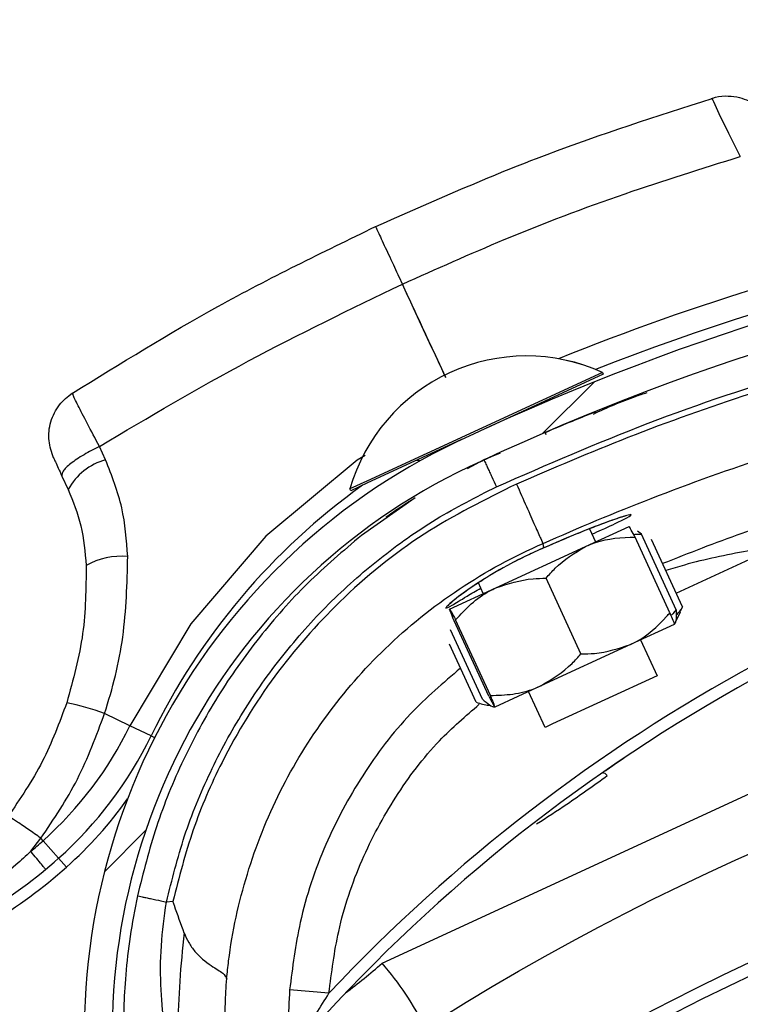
# Model space of a CAD drawing. Header units: inches. Extents: x 170 to 284, y 215 to 248.
# Tile 165 of 195: x 186.3005 to 186.363, y 224.8319 to 224.9172. Entities that reach past the tile are written whole.
import ezdxf

# ---------------------------------------------------------------- set-up
doc = ezdxf.new("R2010")
doc.units = ezdxf.units.IN
doc.header["$LTSCALE"] = 0.25
doc.header["$MEASUREMENT"] = 0
doc.layers.add('ANNOTATIONS', color=1, linetype='Continuous')
doc.layers.add('RH BENCH MOUNT', color=7, linetype='Continuous')
doc.styles.add('ARIAL', font='arial.ttf', dxfattribs={"height": 0.09375})
doc.dimstyles.new('STANDARD$0', dxfattribs={"dimtxt": 0.09375, "dimasz": 0.09375, "dimexe": 0.03125, "dimexo": 0.046875, "dimgap": 0.09, "dimtad": 0, "dimtih": 1, "dimtoh": 1, "dimdec": 4, "dimzin": 0, "dimdsep": 46, "dimtxsty": 'ARIAL', "dimcen": 0.09, "dimadec": 0, "dimazin": 0, "dimtfac": 1, "dimtdec": 4, "dimtofl": 0, "dimtmove": 0, "dimatfit": 1, "dimfxl": 1, "dimtolj": 1, "dimtzin": 0, "dimarcsym": 0})
pattern_1 = [(45, (176.0930244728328, 218.320867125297), (-0.03026527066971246, 0.03026527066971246), [])]

# ---------------------------------------------------------------- blocks, each defined once
blk = doc.blocks.new('*D33')
at = {"layer": 'ANNOTATIONS', "color": 0, "lineweight": -2, "transparency": 16777216}
for p, q in [((185.2961756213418, 225.2059318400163), (185.2961756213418, 225.2996818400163)), ((185.9259028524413, 225.1121818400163), (185.2649256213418, 225.1121818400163)), ((186.4571933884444, 225.0595125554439), (185.2649256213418, 225.0595125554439)), ((185.2961756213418, 224.9657625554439), (185.2961756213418, 224.8720125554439)), ((185.2961756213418, 224.8720125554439), (185.2024256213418, 224.8720125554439))]:
    blk.add_line(p, q, dxfattribs=at)
at = {"layer": 'ANNOTATIONS', "color": 0, "transparency": 16777216}
for points in [[(185.2805506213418, 225.2059318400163), (185.3118006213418, 225.2059318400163), (185.2961756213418, 225.1121818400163)], [(185.2805506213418, 224.9657625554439), (185.3118006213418, 224.9657625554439), (185.2961756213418, 225.0595125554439)]]:
    blk.add_solid(points, dxfattribs=at)
at = {"layer": 'defpoints', "color": 0, "transparency": 16777216}
for p in [(185.9727778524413, 225.1121818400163), (185.2961756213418, 225.0595125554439), (186.5040683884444, 225.0595125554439)]:
    blk.add_point(p, dxfattribs=at)
at = {"layer": 'ANNOTATIONS', "color": 0, "transparency": 16777216, "insert": (184.9485229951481, 224.8720125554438), "char_height": 0.09375, "attachment_point": 5, "style": 'ARIAL'}
blk.add_mtext('\\A1;2 5/8"', dxfattribs=at)
blk = doc.blocks.new('*D44')
at = {"layer": 'ANNOTATIONS', "color": 0, "lineweight": -2, "transparency": 16777216}
for p, q in [((185.9644948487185, 225.4792255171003), (185.9644948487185, 226.2131025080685)), ((187.3643717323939, 224.3791894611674), (187.3643717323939, 226.2131025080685)), ((186.0582448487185, 226.1818525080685), (186.3541591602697, 226.1818525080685)), ((187.2706217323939, 226.1818525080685), (186.9747074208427, 226.1818525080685))]:
    blk.add_line(p, q, dxfattribs=at)
at = {"layer": 'ANNOTATIONS', "color": 0, "transparency": 16777216}
for points in [[(186.0582448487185, 226.1974775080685), (186.0582448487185, 226.1662275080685), (185.9644948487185, 226.1818525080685)], [(187.2706217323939, 226.1974775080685), (187.2706217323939, 226.1662275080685), (187.3643717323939, 226.1818525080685)]]:
    blk.add_solid(points, dxfattribs=at)
at = {"layer": 'defpoints', "color": 0, "transparency": 16777216}
for p in [(187.3643717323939, 226.1818525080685), (185.9644948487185, 225.4323505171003), (187.3643717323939, 224.3323144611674)]:
    blk.add_point(p, dxfattribs=at)
at = {"layer": 'ANNOTATIONS', "color": 0, "transparency": 16777216, "insert": (186.6644332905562, 226.1818525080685), "char_height": 0.09375, "attachment_point": 5, "style": 'ARIAL'}
blk.add_mtext('\\A1;DIM "A"', dxfattribs=at)

msp = doc.modelspace()

# ---------------------------------------------------------------- hatches: boundary and pattern name
at = {"layer": 'RH BENCH MOUNT'}
h = msp.add_hatch(dxfattribs=at)
h.set_pattern_fill('ANSI31', color=256, scale=0.34241245, angle=2.8e-322, style=0)
h.set_pattern_definition([(45, (176.1263761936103, 218.320867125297), (-0.03026527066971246, 0.03026527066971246), [])])
edge = h.paths.add_edge_path(flags=0)
edge.add_arc((186.41301658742, 224.2130895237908), 0.021400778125, 89.9999999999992, 390.52248781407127, ccw=False)
edge.add_line((186.41301658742, 224.2344903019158), (186.485779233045, 224.2344903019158))
edge.add_arc((186.485779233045, 224.6453852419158), 0.4108949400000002, 270, 450.0000000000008)
edge.add_line((186.485779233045, 225.0562801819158), (186.00212164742, 225.0562801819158))
edge.add_arc((186.00212164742, 225.0605603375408), 0.004280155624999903, 180.0000000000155, 269.9999999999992, ccw=False)
edge.add_line((185.997841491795, 225.0605603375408), (185.997841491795, 225.1033618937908))
edge.add_arc((186.00212164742, 225.1033618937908), 0.004280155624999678, 360, 540, ccw=False)
edge.add_line((186.006401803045, 225.1033618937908), (186.006401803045, 225.0605603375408))
edge.add_line((186.006401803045, 225.0605603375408), (186.003169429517, 225.0605603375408))
edge.add_line((186.003169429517, 225.0605603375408), (186.003169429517, 225.1033618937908))
edge.add_arc((186.00212164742, 225.1033618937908), 0.001047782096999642, 360, 540.0000000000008)
edge.add_line((186.001073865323, 225.1033618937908), (186.001073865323, 225.0605603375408))
edge.add_arc((186.00212164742, 225.0605603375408), 0.001047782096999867, 180, 270)
edge.add_line((186.00212164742, 225.0595125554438), (186.485779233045, 225.0595125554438))
edge.add_arc((186.485779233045, 224.6453852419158), 0.4141273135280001, 269.9999999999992, 450, ccw=False)
edge.add_line((186.485779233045, 224.2312579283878), (186.41301658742, 224.2312579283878))
edge.add_arc((186.41301658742, 224.2130895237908), 0.018168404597, 450.0000000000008, 750.5224878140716)
edge.add_arc((186.4277648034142, 224.221784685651), 0.001047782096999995, 390.5224878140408, 495.0000000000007)
edge.add_line((186.4270239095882, 224.222525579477), (186.4183287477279, 224.2138304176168))
edge.add_line((186.4183287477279, 224.2138304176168), (186.4160431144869, 224.2161160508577))
edge.add_line((186.4160431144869, 224.2161160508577), (186.4247382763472, 224.224811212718))
edge.add_arc((186.4277648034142, 224.221784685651), 0.004280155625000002, 390.522487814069, 495.0000000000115, ccw=False)
h = msp.add_hatch(dxfattribs=at)
h.set_pattern_fill('ANSI31', color=256, scale=0.34241245, style=0)
h.set_pattern_definition(pattern_1)
edge = h.paths.add_edge_path(flags=0)
edge.add_line((186.4524275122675, 225.0520000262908), (186.1100150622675, 225.0520000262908))
edge.add_line((186.1100150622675, 225.0520000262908), (186.1100150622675, 225.0562801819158))
edge.add_line((186.1100150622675, 225.0562801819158), (186.4524275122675, 225.0562801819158))
edge.add_arc((186.4524275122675, 224.6453852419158), 0.4108949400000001, 269.9999999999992, 450, ccw=False)
edge.add_line((186.4524275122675, 224.2344903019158), (186.3796648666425, 224.2344903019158))
edge.add_line((186.3796648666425, 224.2344903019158), (186.3796648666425, 224.2387704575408))
edge.add_line((186.3796648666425, 224.2387704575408), (186.4524275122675, 224.2387704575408))
edge.add_arc((186.4524275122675, 224.6453852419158), 0.406614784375, 270, 450.0000000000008)
h = msp.add_hatch(dxfattribs=at)
h.set_pattern_fill('ANSI31', color=256, scale=0.34241245, angle=2.8e-322, style=0)
h.set_pattern_definition(pattern_1)
edge = h.paths.add_edge_path(flags=0)
edge.add_arc((186.2701549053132, 224.8154380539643), 0.001712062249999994, 384.7692737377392, 406.9796940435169)
edge.add_line((186.2713229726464, 224.816689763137), (186.2729699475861, 224.8184546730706))
edge.add_arc((186.2701549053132, 224.8154380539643), 0.004126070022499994, 384.76927373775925, 406.97969404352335, ccw=False)
edge.add_arc((186.2620712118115, 224.8117081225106), 0.01302879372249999, 336.2454411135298, 384.7692737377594, ccw=False)
edge.add_arc((186.2574319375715, 224.8142436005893), 0.01830194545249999, 294.76927373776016, 334.8306467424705, ccw=False)
edge.add_arc((186.2601720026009, 224.8083051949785), 0.01176186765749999, 226.9101314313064, 294.76927373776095, ccw=False)
edge.add_arc((186.2621644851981, 224.8117511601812), 0.01566536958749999, 170.0263417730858, 230.2000735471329, ccw=False)
edge.add_arc((186.2717280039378, 224.8103941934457), 0.02532140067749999, 507.6235219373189, 530.7502070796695, ccw=False)
edge.add_arc((186.262530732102, 224.8151255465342), 0.01504902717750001, 466.9249921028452, 504.08392337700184, ccw=False)
edge.add_arc((186.2665257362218, 224.8032799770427), 0.02754708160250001, 388.07777688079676, 467.701847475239, ccw=False)
edge.add_arc((186.2979329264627, 224.8213542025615), 0.008748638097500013, 215.7278926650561, 362.7107059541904)
edge.add_arc((186.3628704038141, 224.8294453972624), 0.05672062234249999, 114.33990946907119, 187.7791734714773, ccw=False)
edge.add_arc((186.4302940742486, 224.6861819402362), 0.2150521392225, 458.19530130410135, 474.9753273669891, ccw=False)
edge.add_arc((186.4027459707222, 224.8703575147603), 0.02884824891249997, 399.92811720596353, 456.1830305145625, ccw=False)
edge.add_arc((186.4450151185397, 224.9089426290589), 0.0284373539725, 224.8898676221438, 278.4883413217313)
edge.add_arc((186.4466017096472, 224.895533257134), 0.01494630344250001, 280.0607145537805, 335.3164658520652)
edge.add_arc((186.4435192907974, 224.8978820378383), 0.0187470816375, 332.7271482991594, 366.2088897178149)
edge.add_arc((186.448835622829, 224.897883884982), 0.0134739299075, 368.6468311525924, 407.0429194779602)
edge.add_arc((186.4541333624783, 224.9031566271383), 0.006011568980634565, 409.7518063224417, 430.4868473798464)
edge.add_arc((186.4516449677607, 224.8912232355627), 0.01816498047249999, 435.6685338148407, 474.7692737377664)
edge.add_arc((186.4486179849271, 224.8977834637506), 0.01094007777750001, 474.7692737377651, 564.7692737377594)
edge.add_arc((186.4403788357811, 224.8939818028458), 0.001866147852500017, 204.7692737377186, 220.4115201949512)
edge.add_line((186.4389579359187, 224.8927720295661), (186.4371198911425, 224.8912070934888))
edge.add_arc((186.4403788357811, 224.8939818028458), 0.004280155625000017, 204.769273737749, 220.4115201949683, ccw=False)
edge.add_arc((186.4486179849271, 224.8977834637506), 0.01335408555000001, 114.76927373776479, 204.7692737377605, ccw=False)
edge.add_arc((186.4516449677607, 224.8912232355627), 0.020578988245, 435.38063204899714, 474.7692737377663, ccw=False)
edge.add_arc((186.4541333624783, 224.9031566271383), 0.008425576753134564, 409.34694092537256, 431.2689846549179, ccw=False)
edge.add_arc((186.448835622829, 224.897883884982), 0.01588793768, 368.45957599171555, 407.2398544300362, ccw=False)
edge.add_arc((186.4435192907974, 224.8978820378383), 0.02116108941, 332.8738045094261, 366.34644547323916, ccw=False)
edge.add_arc((186.4466017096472, 224.895533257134), 0.01736031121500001, 279.9495218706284, 335.13512706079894, ccw=False)
edge.add_arc((186.4450151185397, 224.9089426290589), 0.030851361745, 224.687431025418, 278.5488113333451, ccw=False)
edge.add_arc((186.4027459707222, 224.8703575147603), 0.02643424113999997, 399.7109832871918, 456.0928868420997)
edge.add_arc((186.4302940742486, 224.6861819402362), 0.21263813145, 458.2069421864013, 474.9789632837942)
edge.add_arc((186.3628704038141, 224.8294453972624), 0.05430661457, 474.3259003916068, 547.8838086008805)
edge.add_arc((186.2979329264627, 224.8213542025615), 0.01116264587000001, 214.8303126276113, 363.29836093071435, ccw=False)
edge.add_arc((186.2665257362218, 224.8032799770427), 0.02513307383, 387.7406739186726, 467.7399315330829)
edge.add_arc((186.262530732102, 224.8151255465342), 0.01263501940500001, 466.8523210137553, 503.7519705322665)
edge.add_arc((186.2717280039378, 224.8103941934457), 0.022907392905, 507.8135800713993, 530.7889889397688)
edge.add_arc((186.2621644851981, 224.8117511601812), 0.01325136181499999, 529.9615141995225, 590.5045235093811)
edge.add_arc((186.2601720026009, 224.8083051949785), 0.009347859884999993, 226.49179786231, 294.7692737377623)
edge.add_arc((186.2574319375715, 224.8142436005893), 0.01588793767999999, 294.7692737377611, 334.7214526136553)
edge.add_arc((186.2620712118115, 224.8117081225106), 0.01061478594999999, 336.4037750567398, 384.7692737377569)
h = msp.add_hatch(dxfattribs=at)
h.set_pattern_fill('ANSI32', color=256, scale=0.34241245, angle=2.8e-322, style=0)
h.set_pattern_definition([(45, (176.0930244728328, 218.320867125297), (-0.09079581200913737, 0.09079581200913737), []), (45, (176.1535550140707, 218.320867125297), (-0.09079581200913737, 0.09079581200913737), [])])
edge = h.paths.add_edge_path(flags=0)
edge.add_arc((186.4524275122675, 224.6453852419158), 0.2182879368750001, 180, 540, ccw=False)
edge = h.paths.add_edge_path(flags=0)
edge.add_arc((186.4524275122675, 224.6453852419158), 0.2097276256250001, 180, 540, ccw=False)

# ---------------------------------------------------------------- linework, layer by layer
for p, q in [((186.3510412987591, 224.8866383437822), (186.3306181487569, 224.8772204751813)), ((186.3511129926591, 224.8864828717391), (186.3409870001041, 224.8818134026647)), ((186.3510406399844, 224.8866397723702), (186.3510412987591, 224.8866383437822)), ((186.3510412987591, 224.8866383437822), (186.3511129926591, 224.8864828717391)), ((186.350479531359, 224.8832333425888), (186.3504816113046, 224.8832341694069)), ((186.338822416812, 224.8808152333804), (186.3306898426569, 224.8770650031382)), ((186.346063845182, 224.8814260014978), (186.3461355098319, 224.8812705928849)), ((186.3079843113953, 224.8790580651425), (186.3074504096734, 224.8802317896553)), ((186.3407729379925, 224.8790573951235), (186.3393232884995, 224.8782768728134)), ((186.342177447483, 224.8796370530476), (186.3407729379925, 224.8790573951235)), ((186.3409240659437, 224.8791197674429), (186.3421580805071, 224.8796847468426)), ((186.3404502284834, 224.8789028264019), (186.3406998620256, 224.8790171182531)), ((186.3041982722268, 224.8776610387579), (186.3047353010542, 224.8764971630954)), ((186.3291508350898, 224.8765438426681), (186.3291501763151, 224.8765452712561)), ((186.3306181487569, 224.8772204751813), (186.3291508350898, 224.8765438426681)), ((186.3292225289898, 224.876388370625), (186.3291508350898, 224.8765438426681)), ((186.3306898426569, 224.8770650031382), (186.3292225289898, 224.876388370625)), ((186.3348107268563, 224.8757703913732), (186.3301657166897, 224.8725160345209)), ((186.3495608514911, 224.8715517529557), (186.3533462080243, 224.8732973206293)), ((186.3499115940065, 224.8730819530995), (186.3504319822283, 224.8719534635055)), ((186.3568799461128, 224.8658112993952), (186.3538616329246, 224.8723566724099)), ((186.3544153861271, 224.8726120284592), (186.3540842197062, 224.8728853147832)), ((186.3574336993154, 224.8660666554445), (186.3544153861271, 224.8726120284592)), ((186.3417881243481, 224.8679674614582), (186.3495608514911, 224.8715517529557)), ((186.3459541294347, 224.871430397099), (186.3458939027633, 224.8718102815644)), ((186.3459541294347, 224.871430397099), (186.3459540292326, 224.8714302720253)), ((186.3579845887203, 224.8663206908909), (186.3552898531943, 224.8721643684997)), ((186.3574337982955, 224.8675151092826), (186.3663803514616, 224.8716401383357)), ((186.3491745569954, 224.8622580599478), (186.3461562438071, 224.8688034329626)), ((186.3378007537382, 224.8661287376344), (186.3417881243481, 224.8679674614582)), ((186.3407149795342, 224.8674725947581), (186.3402874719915, 224.8683996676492)), ((186.3579845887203, 224.8663206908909), (186.3577589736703, 224.8658808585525)), ((186.357785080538, 224.8658679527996), (186.3572615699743, 224.8648089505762)), ((186.3411998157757, 224.8585806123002), (186.3381815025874, 224.8651259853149)), ((186.3413344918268, 224.8586427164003), (186.3383161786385, 224.8651880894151)), ((186.357260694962, 224.8648085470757), (186.3534753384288, 224.8630629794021)), ((186.3406460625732, 224.8583252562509), (186.337878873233, 224.8643260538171)), ((186.3319404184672, 224.8354427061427), (186.3913425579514, 224.8628517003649)), ((186.3400951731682, 224.8580712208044), (186.3377846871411, 224.8630816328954)), ((186.3534753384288, 224.8630629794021), (186.3457026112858, 224.8594786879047)), ((186.354346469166, 224.8634646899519), (186.3557803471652, 224.8603552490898)), ((186.3557803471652, 224.8603552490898), (186.3467146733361, 224.8561747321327)), ((186.3457026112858, 224.8594786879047), (186.341715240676, 224.8576399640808)), ((186.3460633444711, 224.8558743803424), (186.3446294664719, 224.8589838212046)), ((186.3100974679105, 224.8560251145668), (186.3078931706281, 224.8570963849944)), ((186.3119264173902, 224.8551362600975), (186.3100974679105, 224.8560251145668)), ((186.3467146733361, 224.8561747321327), (186.346063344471, 224.8558743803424)), ((186.3119264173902, 224.8551362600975), (186.3122274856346, 224.8549899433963)), ((186.3014933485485, 224.8451414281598), (186.302377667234, 224.8462697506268)), ((186.3025625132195, 224.8460624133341), (186.302377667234, 224.8462697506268)), ((186.3039157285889, 224.8445445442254), (186.3025625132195, 224.8460624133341)), ((186.3039157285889, 224.8445445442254), (186.3045993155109, 224.8437777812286)), ((186.3138119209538, 224.8408001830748), (186.313255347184, 224.8407442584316)), ((186.327343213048, 224.8328449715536), (186.3239325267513, 224.8331248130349))]:
    msp.add_line(p, q, dxfattribs=at)
at = {"layer": 'RH BENCH MOUNT', "flags": 128}
for points in [[(186.360604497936, 224.9102169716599), (186.3605275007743, 224.9103936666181), (186.3606638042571, 224.9100990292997), (186.3611317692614, 224.9090833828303), (186.3619512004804, 224.9073749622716), (186.3629872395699, 224.9053424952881), (186.362987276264, 224.9053424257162), (186.362987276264, 224.9053424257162)], [(186.3304904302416, 224.8794378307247), (186.3297991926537, 224.8790384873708), (186.3218738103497, 224.8724540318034), (186.3153734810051, 224.8648592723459), (186.3100975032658, 224.8560251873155), (186.3100974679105, 224.8560251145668), (186.3100974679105, 224.8560251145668)]]:
    msp.add_lwpolyline(points, dxfattribs=at)
at = {"layer": 'RH BENCH MOUNT'}
for radius in [0.218287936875, 0.2097276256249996, 0.20865758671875]:
    msp.add_circle((186.4524275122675, 224.6453852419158), radius, dxfattribs=at)
for centre, radius, start, end in [((186.4290231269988, 224.6856342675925), 0.2160622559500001, 95.86225241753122, 111.3285798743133), ((186.4302940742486, 224.6861819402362), 0.2150521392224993, 98.19530130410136, 114.9753273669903), ((186.4290231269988, 224.6856342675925), 0.2180957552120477, 101.9484969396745, 112.0222083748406), ((186.4302940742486, 224.6861819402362), 0.2126381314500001, 98.2069421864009, 114.9789632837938), ((186.3444586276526, 224.8721306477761), 0.0159322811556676, 65.59875052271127, 163.9135924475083), ((186.3444592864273, 224.8721292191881), 0.01593228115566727, 65.59875052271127, 163.9135924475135), ((186.3457531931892, 224.8834079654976), 0.0005478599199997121, 114.7561714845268, 144.0513468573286), ((186.3628704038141, 224.8294453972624), 0.05672062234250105, 114.3399094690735, 187.7791734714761), ((186.3093704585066, 224.8739580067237), 0.005285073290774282, 105.205146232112, 151.2859093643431), ((186.3628704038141, 224.8294453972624), 0.05430661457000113, 114.3259003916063, 187.883808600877), ((186.3350411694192, 224.8784682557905), 0.0005478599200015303, 69.33437873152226, 114.7561714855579), ((186.3639732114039, 224.8298419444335), 0.05786770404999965, 125.6629359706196, 154.0806276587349), ((186.4341541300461, 224.732500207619), 0.146552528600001, 100.1098921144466, 136.7878487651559), ((186.4341541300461, 224.732500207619), 0.1455252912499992, 100.1236983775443, 138.6398240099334), ((186.3093470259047, 224.8645959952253), 0.00611619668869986, 84.76523840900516, 119.8728515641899), ((186.3000602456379, 224.8354059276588), 0.02306145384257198, 70.14417843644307, 78.60788681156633), ((186.2811294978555, 224.8701033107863), 0.03220774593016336, 311.7177412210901, 334.0806276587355), ((186.2811294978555, 224.8701033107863), 0.03424124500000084, 311.7177412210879, 334.0806276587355), ((186.3510094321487, 224.8514051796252), 0.0005320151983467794, 33.59178893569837, 89.59768973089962), ((186.2811294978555, 224.8701033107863), 0.0352684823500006, 311.7177412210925, 324.6079347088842), ((186.2752050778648, 224.8767485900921), 0.04111046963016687, 309.7497702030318, 311.7177412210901), ((186.2752050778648, 224.8767485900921), 0.04314396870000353, 290.5405774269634, 311.7177412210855), ((186.2752050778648, 224.8767485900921), 0.04417120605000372, 290.5405774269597, 311.7177412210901), ((186.2933833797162, 224.8795703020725), 0.0585994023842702, 307.1618106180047, 311.1457429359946), ((186.3126401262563, 224.8185013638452), 0.02568093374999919, 26.18361414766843, 41.27589958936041)]:
    msp.add_arc(centre, radius, start, end, dxfattribs=at)
for points, knots in [([(186.3605410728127, 224.9103633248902), (186.360639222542, 224.9104044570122), (186.3610803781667, 224.9105893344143), (186.3619057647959, 224.9106150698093), (186.3628806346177, 224.9104945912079), (186.3636934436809, 224.9101997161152), (186.3643321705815, 224.9098311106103), (186.3648050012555, 224.9094523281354), (186.3651291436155, 224.9091208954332), (186.3653265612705, 224.9088806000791), (186.3654273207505, 224.9087435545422), (186.3654654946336, 224.9086892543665), (186.3654740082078, 224.9086770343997), (186.3654788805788, 224.9086700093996), (186.3654805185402, 224.9086676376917), (186.3654813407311, 224.9086664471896)], [0, 0, 0, 0, 0.05652103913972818, 0.2540462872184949, 0.4273552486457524, 0.5794983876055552, 0.7104459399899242, 0.8185506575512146, 0.9012506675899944, 0.9564155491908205, 0.9850429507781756, 0.9903528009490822, 0.9934690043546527, 0.9967217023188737, 1, 1, 1, 1]), ([(186.3313906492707, 224.8992788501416), (186.3363090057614, 224.9014576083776), (186.3458280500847, 224.9056744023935), (186.355746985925, 224.9088356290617), (186.3605409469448, 224.9103634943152)], [0, 0, 0, 0, 0.5166859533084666, 1, 1, 1, 1]), ([(186.3337078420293, 224.8942839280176), (186.3366388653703, 224.8955990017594), (186.3429732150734, 224.8984410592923), (186.352743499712, 224.9021505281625), (186.3596462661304, 224.9043009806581), (186.3629875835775, 224.9053419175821)], [0, 0, 0, 0, 0.3076441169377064, 0.6648617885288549, 1, 1, 1, 1]), ([(186.3051178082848, 224.884839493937), (186.3092793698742, 224.8874166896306), (186.3177813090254, 224.8926818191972), (186.3267851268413, 224.8970464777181), (186.3313817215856, 224.8992747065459)], [0, 0, 0, 0, 0.4894838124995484, 1, 1, 1, 1]), ([(186.3313990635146, 224.8992373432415), (186.3313967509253, 224.8992422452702), (186.3313903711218, 224.899255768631), (186.3315735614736, 224.8988606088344), (186.3320511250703, 224.8978311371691), (186.3328468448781, 224.8961163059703), (186.3334338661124, 224.8948514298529), (186.3336991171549, 224.8942798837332)], [0, 0, 0, 0, 0.09013511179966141, 0.2486582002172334, 0.5414135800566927, 0.7927834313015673, 1, 1, 1, 1]), ([(186.307453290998, 224.8802275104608), (186.311726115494, 224.882758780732), (186.320263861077, 224.8878166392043), (186.329223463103, 224.8921267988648), (186.3336991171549, 224.8942798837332)], [0, 0, 0, 0, 0.5004628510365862, 1, 1, 1, 1]), ([(186.3336991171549, 224.8942798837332), (186.3339674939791, 224.8937011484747), (186.3352189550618, 224.8910024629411), (186.3364701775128, 224.8883043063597), (186.3374530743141, 224.8861847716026)], [0, 0, 0, 0, 0.2144507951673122, 1, 1, 1, 1]), ([(186.3374617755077, 224.8861894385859), (186.3365314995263, 224.8881953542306), (186.3352802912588, 224.890893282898), (186.3340288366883, 224.8935917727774), (186.3337078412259, 224.8942839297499)], [0, 0, 0, 0, 0.7435021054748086, 1, 1, 1, 1]), ([(186.3418540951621, 224.8767279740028), (186.3462134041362, 224.8786306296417), (186.3549546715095, 224.8824458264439), (186.3686215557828, 224.886979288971), (186.3826439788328, 224.8907437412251), (186.3922289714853, 224.8924160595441), (186.3970330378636, 224.8932542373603)], [0, 0, 0, 0, 0.2468628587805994, 0.4950083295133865, 0.7468945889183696, 1, 1, 1, 1]), ([(186.3967626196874, 224.8926747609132), (186.3930583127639, 224.8920383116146), (186.3856389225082, 224.8907635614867), (186.3746649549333, 224.8880989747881), (186.3638361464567, 224.8848767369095), (186.3534530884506, 224.8811990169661), (186.3467904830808, 224.8783392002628), (186.3435916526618, 224.8769661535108)], [0, 0, 0, 0, 0.2027568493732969, 0.4061035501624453, 0.6088604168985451, 0.8122072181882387, 1, 1, 1, 1]), ([(186.3458939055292, 224.8718102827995), (186.345893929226, 224.8718102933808), (186.3489862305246, 224.8731910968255), (186.3554948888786, 224.8759045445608), (186.3655850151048, 224.8795118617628), (186.3761202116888, 224.8826388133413), (186.3868026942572, 224.8852347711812), (186.3940222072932, 224.8864752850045), (186.3976319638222, 224.8870955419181)], [0, 0, 0, 0, 1.439079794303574e-06, 0.1877923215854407, 0.3908439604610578, 0.5938956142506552, 0.7969478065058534, 1, 1, 1, 1]), ([(186.3034764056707, 224.8792255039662), (186.3033076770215, 224.8797165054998), (186.3029586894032, 224.8807320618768), (186.3031551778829, 224.8823831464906), (186.303871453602, 224.8838776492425), (186.3047060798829, 224.8845399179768), (186.305109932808, 224.8848603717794)], [0, 0, 0, 0, 0.2415860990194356, 0.4996813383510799, 0.7579094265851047, 1, 1, 1, 1]), ([(186.3074535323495, 224.8802276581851), (186.3070878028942, 224.8809109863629), (186.3063517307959, 224.8822862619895), (186.305553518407, 224.8838432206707), (186.305112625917, 224.8847560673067), (186.3051465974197, 224.8847655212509), (186.3051598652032, 224.8847692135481)], [0, 0, 0, 0, 0.2719162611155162, 0.547262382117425, 0.8231804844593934, 1, 1, 1, 1]), ([(186.350256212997, 224.8830327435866), (186.3514545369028, 224.8835796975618), (186.3529766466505, 224.8842744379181), (186.3545683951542, 224.8847825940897), (186.3549069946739, 224.8848906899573)], [0, 0, 0, 0, 0.7872782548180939, 0.9999999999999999, 0.9999999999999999, 0.9999999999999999, 0.9999999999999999]), ([(186.3504795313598, 224.8832333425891), (186.3503891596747, 224.8831974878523), (186.3502980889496, 224.8831613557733), (186.3496000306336, 224.8828810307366), (186.3485767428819, 224.882471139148), (186.3469044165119, 224.8817666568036), (186.3460690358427, 224.8814147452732)], [0, 0, 0, 0, 0.3307707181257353, 0.3333292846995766, 0.6669765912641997, 0.9999999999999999, 0.9999999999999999, 0.9999999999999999, 0.9999999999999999]), ([(186.3074535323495, 224.8802276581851), (186.3069898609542, 224.8799885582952), (186.3060290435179, 224.8794930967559), (186.3049042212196, 224.8787222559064), (186.3042033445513, 224.878053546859), (186.304199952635, 224.8777887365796), (186.3041983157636, 224.8776609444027)], [0, 0, 0, 0, 0.2412900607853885, 0.4999999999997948, 0.7587099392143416, 1, 1, 1, 1]), ([(186.303476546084, 224.8792251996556), (186.3034760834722, 224.8792262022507), (186.3034398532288, 224.8793047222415), (186.3034819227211, 224.8792135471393), (186.303616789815, 224.8789212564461), (186.3038708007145, 224.8783707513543), (186.3040895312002, 224.8778967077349), (186.3041983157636, 224.8776609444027)], [0, 0, 0, 0, 0.003230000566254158, 0.2529631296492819, 0.5032304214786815, 0.7529340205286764, 1, 1, 1, 1]), ([(186.3099050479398, 224.8706866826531), (186.3097976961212, 224.8721077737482), (186.309578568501, 224.8750085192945), (186.3085228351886, 224.8776901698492), (186.3079843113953, 224.8790580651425)], [0, 0, 0, 0, 0.4899054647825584, 1, 1, 1, 1]), ([(186.3407729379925, 224.8790573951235), (186.3407873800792, 224.8790262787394), (186.3408095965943, 224.8789784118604), (186.340944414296, 224.8786879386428), (186.3410839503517, 224.8783872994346), (186.3412571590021, 224.8780141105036), (186.3415088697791, 224.8774717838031), (186.341718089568, 224.8770210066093), (186.3418540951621, 224.8767279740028)], [0, 0, 0, 0, 0.2394568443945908, 0.3683606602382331, 0.5000000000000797, 0.6316393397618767, 0.7605431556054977, 0.9999999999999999, 0.9999999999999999, 0.9999999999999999, 0.9999999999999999]), ([(186.3047353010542, 224.8764971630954), (186.3051518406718, 224.8754661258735), (186.3060014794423, 224.8733630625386), (186.3061996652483, 224.8710689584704), (186.3063006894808, 224.8698995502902)], [0, 0, 0, 0, 0.4902549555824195, 1, 1, 1, 1]), ([(186.313255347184, 224.8407442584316), (186.3137355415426, 224.8426668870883), (186.3146967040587, 224.8465152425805), (186.3169669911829, 224.8520318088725), (186.3198062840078, 224.8572778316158), (186.3232523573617, 224.8621590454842), (186.3272223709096, 224.8666237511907), (186.3316907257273, 224.8705828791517), (186.3365509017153, 224.8740427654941), (186.3400900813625, 224.8758347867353), (186.3418540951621, 224.8767279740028)], [0, 0, 0, 0, 0.1247413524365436, 0.2496837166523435, 0.3746881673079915, 0.4999855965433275, 0.6253465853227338, 0.7503062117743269, 0.8755465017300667, 1, 1, 1, 1]), ([(186.3435914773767, 224.8769665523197), (186.3408682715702, 224.8756188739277), (186.3353314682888, 224.8728787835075), (186.3283120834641, 224.8671185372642), (186.3224110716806, 224.860415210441), (186.3182860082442, 224.8536497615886), (186.3154115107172, 224.847027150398), (186.3143478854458, 224.8428866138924), (186.3138119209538, 224.8408001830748)], [0, 0, 0, 0, 0.187090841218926, 0.3803918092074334, 0.5558755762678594, 0.7364481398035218, 0.8671952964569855, 0.9999999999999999, 0.9999999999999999, 0.9999999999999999, 0.9999999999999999]), ([(186.3435914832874, 224.8769665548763), (186.3438845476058, 224.8763042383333), (186.3444706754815, 224.8749796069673), (186.3452166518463, 224.8732961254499), (186.345753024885, 224.8720954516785), (186.3458469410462, 224.8719053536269), (186.3458938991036, 224.8718103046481)], [0, 0, 0, 0, 0.2500007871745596, 0.5000009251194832, 0.750000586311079, 1, 1, 1, 1]), ([(186.3323105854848, 224.874128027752), (186.3323017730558, 224.8741215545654), (186.3322670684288, 224.8740960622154), (186.3328766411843, 224.8745434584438), (186.3339700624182, 224.8752565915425), (186.3344543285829, 224.8755724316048)], [0, 0, 0, 0, 0.1593901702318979, 0.6277016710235, 1, 1, 1, 1]), ([(186.3323106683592, 224.8741279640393), (186.3323018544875, 224.8741214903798), (186.3322671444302, 224.874095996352), (186.3328770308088, 224.8745435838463), (186.333970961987, 224.8752570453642), (186.3344557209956, 224.8755732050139)], [0, 0, 0, 0, 0.1593327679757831, 0.6274710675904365, 0.9999999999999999, 0.9999999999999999, 0.9999999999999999, 0.9999999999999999]), ([(186.3323107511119, 224.8741279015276), (186.3323019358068, 224.8741214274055), (186.3322672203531, 224.8740959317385), (186.3328774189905, 224.8745437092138), (186.3339718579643, 224.8752574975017), (186.3344571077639, 224.8755739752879)], [0, 0, 0, 0, 0.1592756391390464, 0.6272415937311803, 1, 1, 1, 1]), ([(186.3323108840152, 224.8741278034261), (186.3323020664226, 224.8741213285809), (186.3322673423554, 224.8740958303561), (186.3328780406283, 224.8745439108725), (186.3339732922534, 224.8752582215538), (186.3344593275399, 224.8755752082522)], [0, 0, 0, 0, 0.1591842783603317, 0.6268746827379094, 1, 1, 1, 1]), ([(186.3501232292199, 224.8726230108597), (186.3504148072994, 224.8727543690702), (186.3515093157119, 224.8732474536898), (186.352770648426, 224.8738349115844), (186.353531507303, 224.8742373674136), (186.3535738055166, 224.8743544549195), (186.3529299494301, 224.87419674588), (186.3512955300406, 224.8736281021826), (186.3489063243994, 224.872705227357), (186.346961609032, 224.8718654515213), (186.3459541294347, 224.871430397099)], [0, 0, 0, 0, 0.05114929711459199, 0.1920011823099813, 0.333489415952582, 0.4224210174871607, 0.5646212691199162, 0.7065362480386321, 0.847968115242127, 1, 1, 1, 1]), ([(186.3530730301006, 224.8742061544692), (186.3530735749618, 224.8742062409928), (186.3530985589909, 224.8742102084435), (186.3529610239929, 224.8741815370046), (186.3526561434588, 224.8740899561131), (186.3522158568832, 224.8739388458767), (186.3519880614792, 224.8738606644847)], [0, 0, 0, 0, 0.005301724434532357, 0.2431048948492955, 0.6083977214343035, 1, 1, 1, 1]), ([(186.3519880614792, 224.8738606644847), (186.3519464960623, 224.8738466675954), (186.3516343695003, 224.8737415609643), (186.3507502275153, 224.8734133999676), (186.3493540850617, 224.8728704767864), (186.3477105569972, 224.8721925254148), (186.3465428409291, 224.8716923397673), (186.3459495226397, 224.8714273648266), (186.345948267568, 224.8714268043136)], [0, 0, 0, 0, 0.03583539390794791, 0.2690981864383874, 0.5116419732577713, 0.7561140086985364, 0.9994840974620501, 1, 1, 1, 1]), ([(186.3538616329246, 224.8723566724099), (186.3537467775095, 224.8725812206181), (186.3535143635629, 224.873035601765), (186.3533722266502, 224.8732833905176), (186.3533510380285, 224.8732947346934), (186.3533462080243, 224.8732973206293)], [0, 0, 0, 0, 0.4299704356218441, 0.870060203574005, 1, 1, 1, 1]), ([(186.3657250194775, 224.8735860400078), (186.3648509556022, 224.8732897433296), (186.3616579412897, 224.8722073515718), (186.358528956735, 224.8709681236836), (186.3562565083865, 224.8700681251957)], [0, 0, 0, 0, 0.2737425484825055, 1, 1, 1, 1]), ([(186.3301657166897, 224.8725160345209), (186.3285715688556, 224.8711656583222), (186.3253820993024, 224.8684639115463), (186.3212338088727, 224.8637445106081), (186.3176117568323, 224.8586241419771), (186.3146321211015, 224.8531151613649), (186.3122562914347, 224.847328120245), (186.3112479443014, 224.8432964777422), (186.3107446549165, 224.8412841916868)], [0, 0, 0, 0, 0.1669692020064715, 0.3340613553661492, 0.5010874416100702, 0.6678519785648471, 0.8342172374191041, 1, 1, 1, 1]), ([(186.3495608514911, 224.8715517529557), (186.3497147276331, 224.871618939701), (186.3509182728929, 224.8721444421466), (186.3524063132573, 224.8723556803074), (186.3537198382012, 224.8723565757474), (186.3538616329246, 224.8723566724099)], [0, 0, 0, 0, 0.1156468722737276, 0.9045342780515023, 1, 1, 1, 1]), ([(186.3537445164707, 224.8725832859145), (186.3538370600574, 224.8726010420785), (186.3540541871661, 224.8726427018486), (186.3542836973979, 224.8726232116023), (186.3544153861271, 224.8726120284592)], [0, 0, 0, 0, 0.4262184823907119, 1, 1, 1, 1]), ([(186.3184753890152, 224.8341114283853), (186.3185288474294, 224.8346225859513), (186.3188492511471, 224.8376862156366), (186.3200691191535, 224.843232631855), (186.3229215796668, 224.850420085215), (186.3269723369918, 224.8570118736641), (186.3321722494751, 224.8629897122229), (186.3385016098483, 224.8680683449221), (186.3433656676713, 224.8707210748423), (186.3458938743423, 224.8718102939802), (186.3458938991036, 224.8718103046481)], [0, 0, 0, 0, 0.03155846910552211, 0.1891461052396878, 0.3467338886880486, 0.5043277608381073, 0.6619226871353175, 0.8309600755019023, 0.9999983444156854, 0.9999999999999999, 0.9999999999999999, 0.9999999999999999, 0.9999999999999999]), ([(186.3459540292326, 224.8714302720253), (186.3455376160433, 224.8712466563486), (186.3442218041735, 224.8706664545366), (186.3420847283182, 224.8695452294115), (186.3399095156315, 224.8681934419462), (186.3383200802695, 224.8670381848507), (186.3375449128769, 224.8663696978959), (186.3373915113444, 224.8661390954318), (186.3378933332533, 224.8663836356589), (186.3389636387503, 224.8670513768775), (186.3400820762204, 224.8676988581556), (186.3404992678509, 224.8679403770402)], [0, 0, 0, 0, 0.05799721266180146, 0.1832636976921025, 0.306412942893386, 0.4347166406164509, 0.5675677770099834, 0.6609498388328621, 0.7922661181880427, 0.9225125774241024, 1, 1, 1, 1]), ([(186.3459465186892, 224.8714253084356), (186.3459074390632, 224.8714087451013), (186.3452961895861, 224.8711496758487), (186.3440893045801, 224.8705870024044), (186.3424728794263, 224.8697377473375), (186.341338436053, 224.8690829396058), (186.3408349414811, 224.8687543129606), (186.340738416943, 224.8686913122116)], [0, 0, 0, 0, 0.02096907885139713, 0.3279800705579, 0.6261032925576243, 0.928320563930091, 0.9999999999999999, 0.9999999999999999, 0.9999999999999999, 0.9999999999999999]), ([(186.3461562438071, 224.8688034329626), (186.3464134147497, 224.8691014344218), (186.347386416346, 224.870228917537), (186.348639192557, 224.8709910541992), (186.3495608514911, 224.8715517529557)], [0, 0, 0, 0, 0.2643068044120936, 1, 1, 1, 1]), ([(186.3663803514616, 224.8716401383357), (186.3654515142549, 224.8714837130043), (186.3626786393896, 224.8710167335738), (186.3593699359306, 224.8703251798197), (186.3570663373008, 224.8696361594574), (186.3565297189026, 224.8694756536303)], [0, 0, 0, 0, 0.2786878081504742, 0.8319718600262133, 1, 1, 1, 1]), ([(186.3078931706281, 224.8570963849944), (186.3078931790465, 224.8570964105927), (186.3086024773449, 224.8592531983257), (186.3097353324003, 224.8637689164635), (186.3098478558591, 224.8683554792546), (186.3099050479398, 224.8706866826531)], [0, 0, 0, 0, 5.836249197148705e-06, 0.491734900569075, 1, 1, 1, 1]), ([(186.3063006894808, 224.8698995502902), (186.30628307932, 224.8679274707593), (186.3062472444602, 224.8639144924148), (186.3051655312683, 224.8600025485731), (186.304615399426, 224.8580130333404)], [0, 0, 0, 0, 0.4914254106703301, 1, 1, 1, 1]), ([(186.3417881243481, 224.8679674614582), (186.3428506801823, 224.8683167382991), (186.3442678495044, 224.8687825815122), (186.3457782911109, 224.8687992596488), (186.3461562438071, 224.8688034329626)], [0, 0, 0, 0, 0.749773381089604, 1, 1, 1, 1]), ([(186.340738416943, 224.8686913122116), (186.3404082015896, 224.8684810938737), (186.3396359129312, 224.8679894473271), (186.338727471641, 224.8673276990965), (186.3381023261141, 224.8668392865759), (186.3378153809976, 224.8665797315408), (186.3378101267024, 224.8665742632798), (186.3378086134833, 224.8665726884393)], [0, 0, 0, 0, 0.198100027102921, 0.4633049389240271, 0.7305309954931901, 0.922393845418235, 1, 1, 1, 1]), ([(186.3383161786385, 224.8651880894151), (186.3387534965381, 224.8656672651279), (186.3396384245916, 224.8666368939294), (186.34085731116, 224.8675123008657), (186.3416153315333, 224.8678829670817), (186.3417881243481, 224.8679674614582)], [0, 0, 0, 0, 0.4299704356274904, 0.8700602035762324, 1, 1, 1, 1]), ([(186.3574265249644, 224.8656373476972), (186.3575679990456, 224.8657631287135), (186.3577807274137, 224.8659522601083), (186.3579334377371, 224.8662282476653), (186.3579845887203, 224.8663206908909)], [0, 0, 0, 0, 0.665045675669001, 1, 1, 1, 1]), ([(186.3381815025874, 224.8651259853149), (186.3380852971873, 224.8653591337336), (186.3378906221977, 224.8658309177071), (186.3377944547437, 224.8660999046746), (186.3377995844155, 224.8661233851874), (186.3378007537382, 224.8661287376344)], [0, 0, 0, 0, 0.4299704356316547, 0.8700602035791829, 1, 1, 1, 1]), ([(186.3378007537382, 224.8661287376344), (186.3378715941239, 224.8660206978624), (186.3379660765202, 224.8658766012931), (186.3382461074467, 224.8653258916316), (186.3383161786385, 224.8651880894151)], [0, 0, 0, 0, 0.7497733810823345, 1, 1, 1, 1]), ([(186.3534753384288, 224.8630629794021), (186.3536263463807, 224.8631363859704), (186.3548074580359, 224.8637105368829), (186.3559342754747, 224.8647051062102), (186.3567878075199, 224.8657035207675), (186.3568799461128, 224.8658112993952)], [0, 0, 0, 0, 0.1156468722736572, 0.9045342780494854, 1, 1, 1, 1]), ([(186.3568799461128, 224.8658112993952), (186.356976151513, 224.8655781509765), (186.3571708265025, 224.8651063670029), (186.3572669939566, 224.8648373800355), (186.3572618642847, 224.8648138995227), (186.357260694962, 224.8648085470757)], [0, 0, 0, 0, 0.4299704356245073, 0.8700602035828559, 0.9999999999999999, 0.9999999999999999, 0.9999999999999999, 0.9999999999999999]), ([(186.3569762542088, 224.8655750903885), (186.3570498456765, 224.8656339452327), (186.357222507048, 224.8657720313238), (186.3573567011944, 224.8659592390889), (186.3574336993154, 224.8660666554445)], [0, 0, 0, 0, 0.4262184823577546, 1, 1, 1, 1]), ([(186.3574336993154, 224.8660666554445), (186.3574384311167, 224.8657937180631), (186.3574480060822, 224.865241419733), (186.3573461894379, 224.8648951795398), (186.3572454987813, 224.8648234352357), (186.3572441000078, 224.8648224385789)], [0, 0, 0, 0, 0.4906882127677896, 0.9929247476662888, 1, 1, 1, 1]), ([(186.3491745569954, 224.8622580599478), (186.3495681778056, 224.8622601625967), (186.351057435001, 224.8622681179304), (186.352450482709, 224.8627260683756), (186.3534753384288, 224.8630629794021)], [0, 0, 0, 0, 0.2643068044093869, 1, 1, 1, 1]), ([(186.3457026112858, 224.8594786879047), (186.3466581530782, 224.8600600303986), (186.3479325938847, 224.8608353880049), (186.3489259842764, 224.8619733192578), (186.3491745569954, 224.8622580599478)], [0, 0, 0, 0, 0.7497733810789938, 1, 1, 1, 1]), ([(186.3387386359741, 224.8610129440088), (186.3372491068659, 224.8597365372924), (186.3340423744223, 224.8569886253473), (186.3301160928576, 224.8517804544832), (186.3268514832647, 224.8457066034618), (186.3247233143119, 224.8394033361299), (186.3241798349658, 224.8350883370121), (186.3239325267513, 224.8331248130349)], [0, 0, 0, 0, 0.181025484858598, 0.3897206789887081, 0.5984159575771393, 0.8172607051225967, 1, 1, 1, 1]), ([(186.3413344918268, 224.8586427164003), (186.3419828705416, 224.8586641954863), (186.3432948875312, 224.8587076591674), (186.3447520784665, 224.8590662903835), (186.3455261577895, 224.859402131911), (186.3457026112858, 224.8594786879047)], [0, 0, 0, 0, 0.4299704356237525, 0.8700602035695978, 0.9999999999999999, 0.9999999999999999, 0.9999999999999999, 0.9999999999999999]), ([(186.3411998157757, 224.8585806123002), (186.3413146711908, 224.858356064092), (186.3415470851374, 224.8579016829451), (186.34168922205, 224.8576538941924), (186.3417104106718, 224.8576425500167), (186.341715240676, 224.8576399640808)], [0, 0, 0, 0, 0.4299704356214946, 0.8700602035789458, 1, 1, 1, 1]), ([(186.341715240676, 224.8576399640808), (186.3416790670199, 224.8577639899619), (186.3416308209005, 224.8579294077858), (186.3413938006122, 224.8584999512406), (186.3413344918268, 224.8586427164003)], [0, 0, 0, 0, 0.7497733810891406, 1, 1, 1, 1]), ([(186.304615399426, 224.8580130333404), (186.3039736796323, 224.8562846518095), (186.3026731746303, 224.852781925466), (186.300573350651, 224.8496938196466), (186.2995096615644, 224.8481295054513)], [0, 0, 0, 0, 0.4934389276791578, 0.9999999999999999, 0.9999999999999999, 0.9999999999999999, 0.9999999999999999]), ([(186.327343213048, 224.8328449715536), (186.3275695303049, 224.8346412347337), (186.3280668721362, 224.8385885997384), (186.3300126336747, 224.8443560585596), (186.3330032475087, 224.8499083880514), (186.3364384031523, 224.8544973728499), (186.339186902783, 224.856863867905), (186.3403679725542, 224.857880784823)], [0, 0, 0, 0, 0.1871957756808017, 0.4113707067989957, 0.6251451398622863, 0.8389194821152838, 1, 1, 1, 1]), ([(186.3400951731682, 224.8580712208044), (186.3404758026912, 224.8579355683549), (186.3408943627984, 224.8577863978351), (186.3412519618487, 224.8578165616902), (186.3412843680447, 224.8578192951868)], [0, 0, 0, 0, 0.9093784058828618, 1, 1, 1, 1]), ([(186.3406460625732, 224.8583252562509), (186.3408505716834, 224.8581444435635), (186.3412644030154, 224.8577785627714), (186.3415938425, 224.8576311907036), (186.341713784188, 224.8576611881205), (186.3417154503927, 224.8576616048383)], [0, 0, 0, 0, 0.4906882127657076, 0.9929247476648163, 1, 1, 1, 1]), ([(186.302377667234, 224.8462697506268), (186.3035006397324, 224.8479400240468), (186.3057760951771, 224.8513244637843), (186.3071814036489, 224.8551558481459), (186.3078931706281, 224.8570963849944)], [0, 0, 0, 0, 0.4935154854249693, 1, 1, 1, 1]), ([(186.3510131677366, 224.8519371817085), (186.3514241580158, 224.8522213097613), (186.352199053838, 224.8527570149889), (186.3529174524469, 224.8532404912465), (186.3529626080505, 224.8532708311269), (186.3529798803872, 224.8532824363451)], [0, 0, 0, 0, 0.4108597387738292, 0.7746496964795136, 1, 1, 1, 1]), ([(186.3453279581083, 224.8475121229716), (186.3462098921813, 224.8480812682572), (186.3483032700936, 224.8494322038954), (186.3502981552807, 224.8508683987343), (186.3514526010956, 224.8516995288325)], [0, 0, 0, 0, 0.4212971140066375, 1, 1, 1, 1]), ([(186.302377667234, 224.8462697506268), (186.3020056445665, 224.846536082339), (186.3012398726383, 224.8470842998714), (186.300310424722, 224.8477091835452), (186.2996649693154, 224.8481055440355), (186.2995604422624, 224.84812167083), (186.2995096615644, 224.8481295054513)], [0, 0, 0, 0, 0.2429069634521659, 0.4999999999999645, 0.7570930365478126, 1, 1, 1, 1]), ([(186.3014938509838, 224.8451420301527), (186.3014938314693, 224.845142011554), (186.3010774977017, 224.8447452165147), (186.2993994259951, 224.8432291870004), (186.2957198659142, 224.8404443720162), (186.2921327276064, 224.8386171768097), (186.2900509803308, 224.8375567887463)], [0, 0, 0, 0, 5.869764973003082e-06, 0.1252288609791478, 0.4923383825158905, 1, 1, 1, 1]), ([(186.3107446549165, 224.8412841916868), (186.3105136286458, 224.8400965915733), (186.3100572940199, 224.8377507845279), (186.3097017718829, 224.8344546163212), (186.3095533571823, 224.8320263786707), (186.30954938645, 224.8309021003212), (186.3095482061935, 224.8305679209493)], [0, 0, 0, 0, 0.3013203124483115, 0.5951829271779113, 0.8796725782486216, 1, 1, 1, 1]), ([(186.3107446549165, 224.8412841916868), (186.3107781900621, 224.8412769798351), (186.310829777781, 224.8412658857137), (186.3111428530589, 224.8411985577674), (186.3114668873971, 224.8411288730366), (186.3118691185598, 224.8410423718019), (186.3124536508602, 224.8409166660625), (186.3129395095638, 224.8408121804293), (186.313255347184, 224.8407442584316)], [0, 0, 0, 0, 0.2394567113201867, 0.3683605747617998, 0.5000000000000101, 0.6316394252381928, 0.7605432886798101, 0.9999999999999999, 0.9999999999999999, 0.9999999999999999, 0.9999999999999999]), ([(186.3145307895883, 224.8230319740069), (186.3144407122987, 224.8233634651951), (186.3142255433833, 224.8241553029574), (186.3139501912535, 224.8252966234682), (186.3137427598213, 224.8262088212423), (186.3134679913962, 224.8274679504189), (186.3130820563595, 224.8296386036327), (186.3127371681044, 224.8331459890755), (186.3127175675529, 224.8368932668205), (186.313078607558, 224.8394786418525), (186.313255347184, 224.8407442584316)], [0, 0, 0, 0, 0.08980644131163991, 0.2145219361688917, 0.2531624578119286, 0.2759662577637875, 0.4628905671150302, 0.6373953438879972, 0.8224944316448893, 1, 1, 1, 1]), ([(186.3138119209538, 224.8408001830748), (186.3138155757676, 224.8407892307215), (186.3138520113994, 224.840680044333), (186.3141604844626, 224.8397629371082), (186.3144868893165, 224.838868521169), (186.3147779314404, 224.8380710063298)], [0, 0, 0, 0, 0.01193493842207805, 0.118981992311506, 1, 1, 1, 1]), ([(186.3147927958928, 224.8380764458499), (186.3146477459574, 224.8366675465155), (186.3143498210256, 224.8337737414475), (186.3142274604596, 224.8296631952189), (186.3142786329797, 224.8258335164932), (186.3144466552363, 224.8239819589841), (186.3145329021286, 224.8230315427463)], [0, 0, 0, 0, 0.2305257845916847, 0.4734878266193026, 0.72973795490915, 1, 1, 1, 1]), ([(186.314792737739, 224.8380770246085), (186.3149145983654, 224.8377925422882), (186.3151647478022, 224.8372085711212), (186.315729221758, 224.8364297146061), (186.3164118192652, 224.8357400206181), (186.3173545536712, 224.8350814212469), (186.3182747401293, 224.834562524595), (186.3184101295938, 224.8342597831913), (186.3184765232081, 224.834111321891)], [0, 0, 0, 0, 0.1136768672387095, 0.2333502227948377, 0.3620694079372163, 0.5019163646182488, 0.7557448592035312, 1, 1, 1, 1]), ([(186.3185892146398, 224.8271242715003), (186.3185008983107, 224.8280027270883), (186.3183668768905, 224.8293357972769), (186.3183401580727, 224.8318777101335), (186.3184309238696, 224.8333644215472), (186.3184765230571, 224.8341113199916)], [0, 0, 0, 0, 0.490198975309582, 0.7438846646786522, 1, 1, 1, 1]), ([(186.3239325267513, 224.8331248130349), (186.3238744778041, 224.832133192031), (186.3237723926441, 224.8303893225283), (186.3238547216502, 224.8282433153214), (186.3239729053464, 224.8269235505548), (186.32404285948, 224.8264357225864), (186.3240678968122, 224.8262991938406), (186.3240678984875, 224.8262991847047)], [0, 0, 0, 0, 0.3699466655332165, 0.6505899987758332, 0.8492685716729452, 0.9999899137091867, 1, 1, 1, 1]), ([(186.3249949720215, 224.8287910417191), (186.3249974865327, 224.8287963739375), (186.3250423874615, 224.8288915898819), (186.3252181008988, 224.8292389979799), (186.3256264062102, 224.8299998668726), (186.3263427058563, 224.8312575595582), (186.3269700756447, 224.8322529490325), (186.327343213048, 224.8328449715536)], [0, 0, 0, 0, 0.005253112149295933, 0.09380336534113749, 0.266025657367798, 0.563457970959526, 1, 1, 1, 1])]:
    msp.add_open_spline(points, degree=3, knots=knots, dxfattribs=at)
msp.add_open_spline([(186.3027928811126, 224.8435775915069), (186.3027745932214, 224.8435995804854), (186.3027380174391, 224.8436435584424), (186.302451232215, 224.8439883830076), (186.3020313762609, 224.8444932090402), (186.3016721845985, 224.844925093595), (186.3014925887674, 224.8451410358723)], degree=3, dxfattribs=at)

# ---------------------------------------------------------------- dimensions: what is measured, and where the dimension line sits
at = {"layer": 'ANNOTATIONS'}
dim = msp.add_linear_dim(base=(187.3643717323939, 226.1818525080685), p1=(185.9644948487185, 225.4323505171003), p2=(187.3643717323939, 224.3323144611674), text='DIM "A"', dimstyle='STANDARD$0', dxfattribs=at)
dim.commit()
dim.dimension.update_dxf_attribs({"geometry": '*D44', "text_midpoint": (186.6644332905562, 226.1818525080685)})
dim = msp.add_linear_dim(base=(185.2961756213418, 225.0595125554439), p1=(185.9727778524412, 225.1121818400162), p2=(186.5040683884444, 225.0595125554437), angle=90, text='2 5/8"', dimstyle='STANDARD$0', dxfattribs=at)
dim.commit()
dim.dimension.update_dxf_attribs({"geometry": '*D33', "text_midpoint": (184.9485229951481, 224.8720125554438)})

doc.saveas('drawing.dxf')
